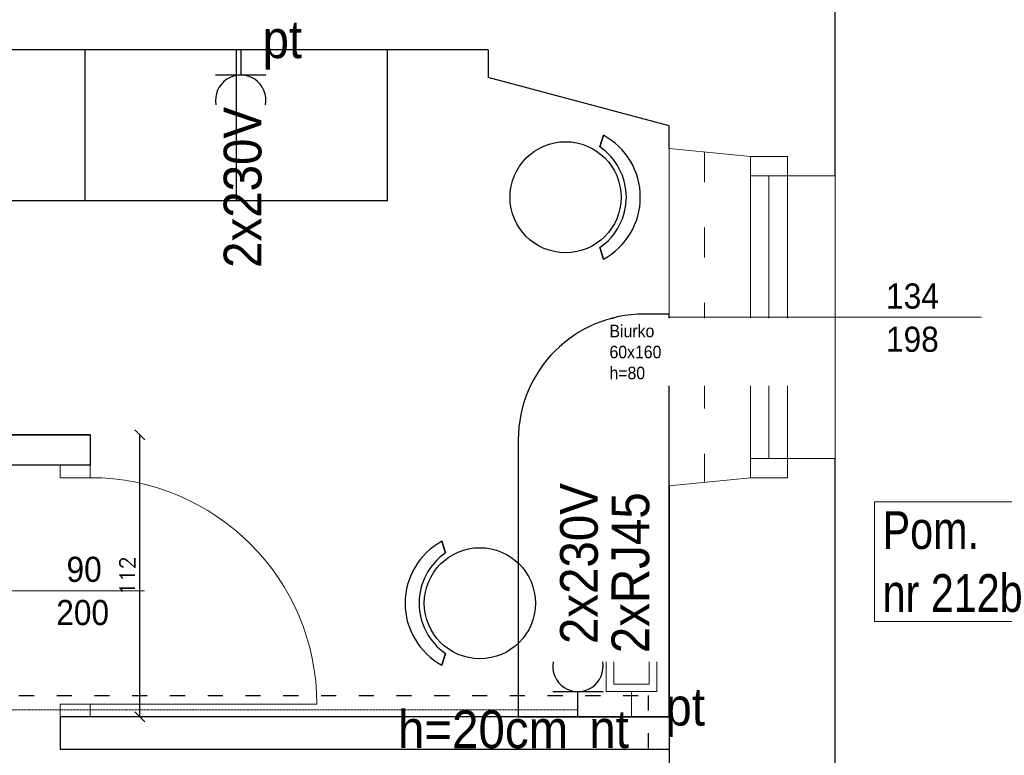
# Model space of a CAD drawing. Header units: centimetres. Extents: x 690840 to 714026, y 27673 to 40762.
# Tile 21 of 162: x 694223 to 694614, y 38474 to 38766. Entities that reach past the tile are written whole.
import ezdxf

# ---------------------------------------------------------------- set-up
doc = ezdxf.new("R2010")
doc.units = ezdxf.units.CM
doc.linetypes.add('ACAD_ISO03W100', pattern=[30, 12, -18])
doc.linetypes.add('DASHED2', pattern=[0.375, 0.25, -0.125])
doc.layers.get('0').update_dxf_attribs({"lineweight": 9})
doc.layers.get('Defpoints').update_dxf_attribs({"lineweight": 9})
for name, color, linetype, lineweight, true_color in [('ELB_gniazda TT', 7, 'Continuous', 20, 0xb700f9), ('ELB_gniazda zwykłe', 7, 'Continuous', 30, 0xff0505), ('S3_opis pomieszczeń', 7, 'Continuous', 0, 0xb5b5b5), ('S3_wumurowania', 7, 'Continuous', 18, 0x10f400)]:
    doc.layers.add(name, color=color, linetype=linetype, lineweight=lineweight, true_color=true_color)
for name, color, linetype, lineweight in [('Przekroje', 253, 'Continuous', 20), ('Przekrojowa', 253, 'Continuous', 25), ('S3_drzwi_istniejące', 7, 'Continuous', 0), ('S3_meble ruchome', 253, 'Continuous', 25), ('S3_okna', 253, 'Continuous', 9), ('S3_rozdzielnice', 1, 'Continuous', 5), ('Wymiary', 85, 'Continuous', 9)]:
    doc.layers.add(name, color=color, linetype=linetype, lineweight=lineweight)
doc.styles.add('ARIELCE', font='arial.ttf', dxfattribs={"width": 0.9})
doc.styles.get("Standard").update_dxf_attribs({"font": 'romans.shx'})
doc.dimstyles.new('Copy of ADD-100', dxfattribs={"dimscale": 2, "dimtxt": 3, "dimasz": 2, "dimexe": 0.2, "dimexo": 0.1, "dimgap": 1, "dimtad": 1, "dimdec": 0, "dimdsep": 46, "dimtxsty": 'Standard', "dimblk": 'OBLIQUE', "dimblk1": 'ARCHTICK', "dimblk2": 'ARCHTICK', "dimcen": 0.1, "dimse1": 1, "dimse2": 1, "dimadec": 0, "dimazin": 0, "dimtfac": 1, "dimtdec": 0, "dimtofl": 0, "dimtmove": 0, "dimatfit": 3, "dimldrblk": 'OBLIQUE', "dimfxl": 0.2, "dimtolj": 1, "dimtzin": 0, "dimarcsym": 0})

# ---------------------------------------------------------------- blocks, each defined once
blk = doc.blocks.new('zw$7334')
at = {"layer": 'S3_okna', "ltscale": 1.6, "insert": (-30.9, 13.4), "char_height": 10, "width": 42.3629, "attachment_point": 3, "rotation": 0.019, "style": 'ARIELCE', "bg_fill": 2}
blk.add_mtext('{\\fArial|b0|i0|c238|p34;134}', dxfattribs=at)
at = {"layer": 'S3_okna', "ltscale": 1.6, "insert": (-30.94, -3.78), "char_height": 10, "width": 42.3629, "attachment_point": 3, "rotation": 0.019, "style": 'ARIELCE'}
blk.add_mtext('{\\fArial|b0|i0|c238|p34;198}', dxfattribs=at)
blk = doc.blocks.new('zw$B2BC')
at = {"layer": 'Przekroje', "ltscale": 1.6}
for points in [[(0, 0), (32.21, -3.11), (47.01, -3.11), (47.01, -10.89), (65.97, -10.89)], [(0, -134), (32.21, -130.89), (47.01, -130.89), (47.01, -123.11), (65.97, -123.11)]]:
    blk.add_lwpolyline(points, dxfattribs=at)
at = {"layer": 'S3_okna'}
for p, q in [((0, 0), (0, -134)), ((32.21, -130.89), (32.21, -3.11)), ((47.01, -10.89), (32.21, -10.89)), ((39.61, -123.11), (39.61, -10.89)), ((47.01, -123.11), (47.01, -10.89)), ((65.97, -10.89), (65.97, -123.11)), ((47.01, -123.11), (32.21, -123.11))]:
    blk.add_line(p, q, dxfattribs=at)
at = {"layer": 'S3_okna', "ltscale": 1.6}
blk.add_line((124.02, -67), (0, -67), dxfattribs=at)
at = {"layer": 'S3_okna'}
for points in [[(0, 0), (32.21, -3.11), (47.01, -3.11), (47.01, -10.89), (65.97, -10.89)], [(0, -134), (32.21, -130.89), (47.01, -130.89), (47.01, -123.11), (65.97, -123.11)]]:
    blk.add_lwpolyline(points, dxfattribs=at)
blk = doc.blocks.new('_Oblique')
at = {"color": 0, "linetype": 'ByBlock', "lineweight": -2}
blk.add_line((-0.5, -0.5), (0.5, 0.5), dxfattribs=at)
blk = doc.blocks.new('*D11')
at = {"layer": 'Defpoints', "color": 0, "lineweight": -3, "ltscale": 1.6}
for p in [(694250.64, 38601.33), (694270.34, 38601.33), (694250.64, 38489.31)]:
    blk.add_point(p, dxfattribs=at)
at = {"layer": 'Przekrojowa', "color": 0, "lineweight": -2, "ltscale": 1.6}
blk.add_line((694270.34, 38489.31), (694270.34, 38601.33), dxfattribs=at)
at = {"layer": 'Przekrojowa', "color": 0, "lineweight": -2, "ltscale": 1.6, "xscale": 4, "yscale": 4, "zscale": 4}
for p, rotation in [((694270.34, 38601.33), 90), ((694270.34, 38489.31), 270)]:
    blk.add_blockref('_Oblique', p, dxfattribs=dict(at, rotation=rotation))
at = {"layer": 'Przekrojowa', "color": 0, "ltscale": 1.6, "insert": (694265.34, 38545.32), "char_height": 6, "attachment_point": 5, "rotation": 90}
blk.add_mtext('\\A1;112', dxfattribs=at)
blk = doc.blocks.new('_ArchTick')
at = {"layer": 'Wymiary', "color": 0, "const_width": 0.15}
blk.add_lwpolyline([(-0.5, -0.5), (0.5, 0.5)], dxfattribs=at)
blk = doc.blocks.new('zw$FED1')
at = {"layer": 'S3_meble ruchome', "lineweight": -3, "ltscale": 1.6}
for p, q in [((-246.2, 150.5), (-199.8, 136.5)), ((-199.8, 136.5), (-246.2, 150.5)), ((246.1, 150.5), (199.8, 136.5)), ((199.8, 136.5), (246.2, 150.5))]:
    blk.add_line(p, q, dxfattribs=at)
blk.add_circle((0, 0), 220.7, dxfattribs=at)
for centre, radius, start, end in [((0, 16.8), 280.2, 28.5131, 151.4909), ((0, -1.4), 242.8, 34.6025, 145.4022)]:
    blk.add_arc(centre, radius, start, end, dxfattribs=at)
blk = doc.blocks.new('*D18')
at = {"layer": 'Defpoints', "color": 0, "lineweight": -3, "ltscale": 1.6}
for p in [(694068.66, 38783.21), (694068.66, 38754.31), (694368.66, 38694.31)]:
    blk.add_point(p, dxfattribs=at)
at = {"layer": 'Przekrojowa', "color": 0, "lineweight": -2, "ltscale": 1.6}
blk.add_line((694368.66, 38783.21), (694068.66, 38783.21), dxfattribs=at)
at = {"layer": 'Przekrojowa', "color": 0, "lineweight": -2, "ltscale": 1.6, "xscale": 4, "yscale": 4, "zscale": 4, "rotation": 180}
blk.add_blockref('_Oblique', (694068.66, 38783.21), dxfattribs=at)
at = {"layer": 'Przekrojowa', "color": 0, "lineweight": -2, "ltscale": 1.6, "xscale": 4, "yscale": 4, "zscale": 4}
blk.add_blockref('_Oblique', (694368.66, 38783.21), dxfattribs=at)
at = {"layer": 'Przekrojowa', "color": 0, "lineweight": -3, "ltscale": 1.6, "insert": (694218.66, 38788.21), "char_height": 6, "attachment_point": 5}
blk.add_mtext('\\A1;300', dxfattribs=at)
blk = doc.blocks.new('zw$EDF5')
at = {"color": 8, "linetype": 'ACAD_ISO03W100', "lineweight": -3, "ltscale": 0.5}
for p, q in [((129.94, 309.95), (129.94, 0)), ((129.94, 0), (-109.97, 0))]:
    blk.add_line(p, q, dxfattribs=at)
blk = doc.blocks.new('rj45')
at = {"layer": 'ELB_gniazda TT'}
for p, q in [((698721.84, 39903.67), (698721.84, 39883.67)), ((698721.84, 39903.67), (698733.65, 39903.67)), ((698724.84, 39900.67), (698724.84, 39886.67)), ((698724.84, 39900.67), (698733.65, 39900.67)), ((698711.84, 39893.67), (698721.84, 39893.67)), ((698724.84, 39886.67), (698733.65, 39886.67)), ((698721.84, 39883.67), (698733.65, 39883.67))]:
    blk.add_line(p, q, dxfattribs=at)
blk = doc.blocks.new('230')
at = {"layer": 'ELB_gniazda zwykłe'}
for p, q in [((698721.84, 39882.34), (698721.84, 39862.34)), ((698711.84, 39872.34), (698721.84, 39872.34))]:
    blk.add_line(p, q, dxfattribs=at)
blk.add_arc((698731.85, 39872.33), 10.01, 79.5705, 280.3483, dxfattribs=at)
blk = doc.blocks.new('230n')
at = {"layer": 'ELB_gniazda zwykłe', "color": 5}
for p, q in [((694053.83, 39933.15), (694053.83, 39913.15)), ((694043.83, 39923.15), (694053.83, 39923.15))]:
    blk.add_line(p, q, dxfattribs=at)
blk.add_arc((694063.84, 39923.15), 10.01, 79.5705, 280.3483, dxfattribs=at)

msp = doc.modelspace()

# ---------------------------------------------------------------- linework, layer by layer
at = {"layer": 'Przekrojowa', "color": 8, "ltscale": 1.6}
for p, q in [((694546.61, 38704.21), (694546.61, 38806.97)), ((694408.64, 38754.31), (694058.64, 38754.31)), ((694408.64, 38754.31), (694408.65, 38743.31)), ((694480.64, 38724.1), (694408.65, 38743.31)), ((694480.64, 38715.1), (694480.64, 38724.1)), ((694368.66, 38694.31), (694128.66, 38694.31)), ((694250.64, 38601.33), (694094.65, 38601.33)), ((694250.64, 38601.33), (694250.64, 38589.33)), ((694546.61, 38332.64), (694546.61, 38591.98)), ((694250.64, 38589.33), (694094.66, 38589.33)), ((694480.64, 38581.1), (694480.64, 38343.31)), ((694480.64, 38489.31), (694238.64, 38489.31)), ((694238.64, 38489.31), (694238.64, 38476.31)), ((694480.64, 38476.31), (694238.64, 38476.31))]:
    msp.add_line(p, q, dxfattribs=at)
at = {"layer": 'Przekrojowa', "color": 8, "lineweight": -3, "ltscale": 1.6}
for p, q in [((694248.66, 38694.31), (694248.66, 38754.31)), ((694308.66, 38694.31), (694308.66, 38754.31)), ((694368.66, 38694.31), (694368.66, 38754.31))]:
    msp.add_line(p, q, dxfattribs=at)
at = {"layer": 'Przekrojowa', "color": 8, "ltscale": 1.6}
msp.add_lwpolyline([(694094.65, 38601.33), (694250.64, 38601.33), (694250.64, 38589.33), (694094.66, 38589.33)], dxfattribs=at)
at = {"layer": 'S3_drzwi_istniejące', "color": 8}
for p, q in [((694272.14, 38539.31), (694217.14, 38539.31)), ((694250.64, 38494.31), (694340.64, 38494.31))]:
    msp.add_line(p, q, dxfattribs=at)
for points in [[(694238.64, 38584.31), (694238.64, 38589.31), (694250.64, 38589.31), (694250.64, 38584.31)], [(694238.64, 38489.31), (694238.64, 38494.31), (694250.64, 38494.31), (694250.64, 38489.31)]]:
    msp.add_lwpolyline(points, close=True, dxfattribs=at)
msp.add_arc((694250.64, 38494.31), 90, 0, 90, dxfattribs=at)
at = {"layer": 'S3_meble ruchome', "color": 8, "lineweight": -3, "ltscale": 1.6}
msp.add_lwpolyline([(694420.64, 38599.31), (694420.64, 38489.31), (694480.64, 38489.31), (694480.64, 38489.31), (694480.64, 38649.31), (694470.64, 38649.31)], dxfattribs=at)
at = {"layer": 'S3_okna', "color": 8, "linetype": 'ACAD_ISO03W100'}
msp.add_line((694494.64, 38713.75), (694494.64, 38582.45), dxfattribs=at)
at = {"layer": 'S3_rozdzielnice', "color": 6, "linetype": 'DASHED2', "lineweight": 9, "ltscale": 1.6}
msp.add_lwpolyline([(694444.36, 38492.06), (693992.56, 38492.06)], dxfattribs=at)
at = {"layer": 'S3_wumurowania', "color": 8, "ltscale": 1.6}
msp.add_line((694238.57, 38587.86), (694238.57, 38587.86), dxfattribs=at)

# ---------------------------------------------------------------- block references
at = {"layer": 'Przekrojowa', "color": 8, "lineweight": -3, "ltscale": 1.6, "rotation": 90.00000000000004}
msp.add_blockref('zw$EDF5', (694472.25, 38367.84), dxfattribs=at)
at = {"layer": 'S3_meble ruchome', "color": 8, "lineweight": -3, "ltscale": 1.6, "xscale": 0.1, "yscale": 0.1, "zscale": 0.1}
for p, rotation in [((694439.45, 38695.75), 270), ((694405.4, 38534.43), 90)]:
    msp.add_blockref('zw$FED1', p, dxfattribs=dict(at, rotation=rotation))
at = {"layer": 'S3_okna', "color": 8, "rotation": 1.443432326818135e-05}
msp.add_blockref('zw$7334', (694618.65, 38648.1), dxfattribs=at)
at = {"layer": 'S3_rozdzielnice', "lineweight": -3, "ltscale": 1.6}
for name, p, rotation in [('230', (654438.09, 737466.15), 270), ('rj45', (734359.31, -660222.53), 90)]:
    msp.add_blockref(name, p, dxfattribs=dict(at, rotation=rotation))
at = {"layer": 'S3_rozdzielnice', "color": 7, "lineweight": -3, "ltscale": 1.6, "rotation": 90}
msp.add_blockref('230n', (734367.51, -655554.52), dxfattribs=at)

# ---------------------------------------------------------------- texts
at = {"layer": 'S3_drzwi_istniejące', "color": 8, "char_height": 10, "attachment_point": 3, "rotation": 359.9753, "style": 'ARIELCE'}
for s, insert, width in [('{\\fArial|b0|i0|c238|p34;90}', (694255.18, 38552.9), 18.5261), ('{\\fArial|b0|i0|c238|p34;200}', (694258.1, 38535.72), 19.3556)]:
    msp.add_mtext(s, dxfattribs=dict(at, insert=insert, width=width))
at = {"layer": 'S3_opis pomieszczeń', "color": 8, "insert": (694565.24, 38570.98), "char_height": 7.5, "attachment_point": 1, "style": 'ARIELCE', "bg_fill": 18}
msp.add_mtext('{\\fArial|b0|i0|c238|p34;\\H2x;Pom.\\Pnr 212b}', dxfattribs=at)
at = {"layer": 'S3_rozdzielnice', "char_height": 15, "width": 1448.1259, "attachment_point": 1, "style": 'ARIELCE'}
for s, insert, rotation in [('{\\fArial|b0|i0|c238|p34;\\C7;pt}', (694319.09, 38766.01), 359.981), ('{\\fArial|b0|i0|c238|p34;\\C7;2x230V}', (694303.62, 38667.67), 89.981), ('{\\fArial|b0|i0|c238|p34;\\C7;2x230V}', (694437.24, 38518.2), 89.981), ('{\\fArial|b0|i0|c238|p34;\\C7;2xRJ45}', (694457.68, 38514.57), 89.981), ('{\\fArial|b0|i0|c238|p34;\\C7;pt}', (694479.12, 38500.8), 359.981), ('{\\fArial|b0|i0|c238|p34;\\C7;h=20cm}', (694372.87, 38491.84), 359.981), ('{\\fArial|b0|i0|c238|p34;\\C7;nt}', (694448.87, 38491.92), 359.981)]:
    msp.add_mtext(s, dxfattribs=dict(at, insert=insert, rotation=rotation))

# ---------------------------------------------------------------- dimensions: what is measured, and where the dimension line sits
at = {"layer": 'Przekrojowa', "color": 8, "lineweight": -3, "ltscale": 1.6}
dim = msp.add_linear_dim(base=(694068.66, 38783.21), p1=(694368.66, 38694.31), p2=(694068.66, 38754.31), dimstyle='Copy of ADD-100', dxfattribs=at)
dim.commit()
dim.dimension.update_dxf_attribs({"geometry": '*D18', "text_midpoint": (694218.66, 38788.21)})
at = {"layer": 'Przekrojowa', "color": 8, "ltscale": 1.6}
dim = msp.add_linear_dim(base=(694270.34, 38601.33), p1=(694250.64, 38489.31), p2=(694250.64, 38601.33), angle=90, dimstyle='Copy of ADD-100', dxfattribs=at)
dim.commit()
dim.dimension.update_dxf_attribs({"geometry": '*D11', "text_midpoint": (694265.34, 38545.32)})

# ---------------------------------------------------------------- next in the draw order: block references
at = {"layer": 'S3_okna', "color": 8, "rotation": 359.9999999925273}
msp.add_blockref('zw$B2BC', (694480.64, 38715.1), dxfattribs=at)

# ---------------------------------------------------------------- next in the draw order: texts
at = {"layer": 'S3_meble ruchome', "color": 8, "lineweight": -3, "ltscale": 1.6, "insert": (694456.89, 38645.09), "char_height": 5, "width": 79.8157, "attachment_point": 1, "style": 'ARIELCE', "bg_fill": 2}
msp.add_mtext('{\\fArial|b0|i0|c238|p34;Biurko\\P60x160\\Ph=80}', dxfattribs=at)

# ---------------------------------------------------------------- next in the draw order: linework, layer by layer
at = {"layer": 'Przekrojowa', "color": 8, "lineweight": -3, "ltscale": 1.6}
msp.add_arc((694470.64, 38599.31), 50, 90, 180, dxfattribs=at)

doc.saveas('drawing.dxf')
